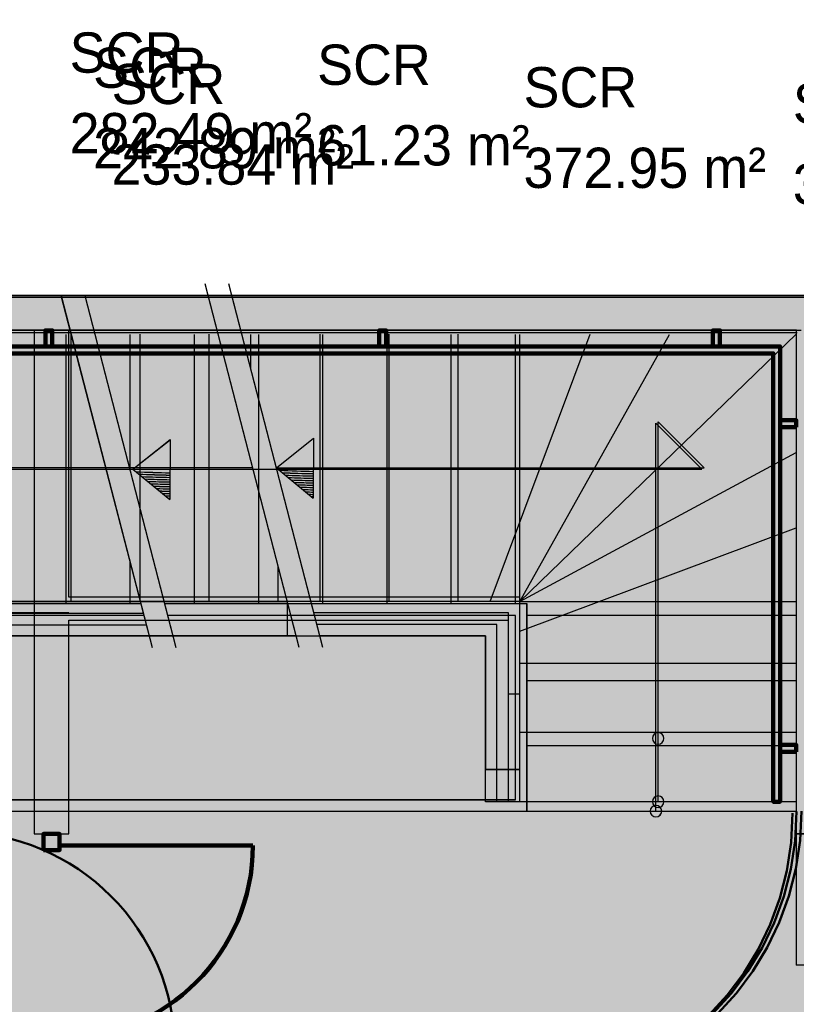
# Model space of a CAD drawing. Header units: metres. Extents: x -1 to 430, y -6 to 31.
# Tile 139 of 154: x 412.4 to 415.78, y 25.15 to 29.43. Entities that reach past the tile are written whole.
import ezdxf

# ---------------------------------------------------------------- set-up
doc = ezdxf.new("R2010")
doc.units = ezdxf.units.M
doc.linetypes.add('CONTINUA', pattern=[0])
doc.linetypes.add('VERDECKT', pattern=[9.525, 6.35, -3.175])
for name, color, linetype, lineweight in [('3D P1 MURS EXISTENTS', 7, 'CONTINUA', 25), ('3D P1 MURS NOUS', 7, 'CONTINUA', 25), ('3D P2 MURS', 7, 'CONTINUA', 25), ('3D P2 MURS NOUS', 7, 'CONTINUA', 25), ('3D PA MURS', 7, 'CONTINUA', 25), ('3D PA MURS NOUS', 7, 'CONTINUA', 25), ('3D PB MURS', 7, 'CONTINUA', 25), ('3D PB MURS NOUS', 7, 'CONTINUA', 25), ('3D PS-1 MUR', 7, 'CONTINUA', 25), ('3D PS-2 MUR', 7, 'CONTINUA', 25), ('3D PS-2 MUR NOUS', 7, 'CONTINUA', 25), ('P1 CONSTRUÏDES REAL D´ACTUACIÓ', 7, 'CONTINUA', 25), ('P1 ESCALES 2D', 7, 'CONTINUA', 25), ('P1 MOBLES', 7, 'CONTINUA', 25), ('P2 CONSTRUÏDES REAL D´ACTUACIÓ', 7, 'CONTINUA', 25), ('P2 ESCALES 2D', 7, 'CONTINUA', 25), ('P2 MOBLES 2D', 7, 'CONTINUA', 25), ('PA CONSTRUÏDES REAL', 7, 'CONTINUA', 25), ('PA ESCALES 2D', 7, 'CONTINUA', 25), ('PA MOBLES', 7, 'CONTINUA', 25), ('PB CONSTRUÏDES REAL D´ACTUACIÓ', 7, 'CONTINUA', 25), ('PB ESCALES 2D', 7, 'CONTINUA', 25), ('PB MOBLES', 7, 'CONTINUA', 25), ('PS-1 CONSTRUÏDES REAL D´ACTUACIÓ', 7, 'CONTINUA', 25), ('PS-1 ESCALES 2D', 7, 'CONTINUA', 25), ('PS-1 MOBLES', 7, 'CONTINUA', 25), ('PS-2 CONSTRUÏDES REAL D´ACTUACIÓ', 7, 'CONTINUA', 25), ('PS-2 ESCALES 2D', 7, 'CONTINUA', 25)]:
    doc.layers.add(name, color=color, linetype=linetype, lineweight=lineweight)
doc.styles.add('Century Gothic', font='txt')

# ---------------------------------------------------------------- blocks, each defined once
blk = doc.blocks.new('OBJETO_COMPLEJO_0')
at = {"layer": 'PS-2 ESCALES 2D', "color": 7, "linetype": 'CONTINUA', "lineweight": 25, "transparency": 33554687}
for start, end in [(90, 270), (270, 90)]:
    blk.add_arc((415.1764, 26.3057), 0.025, start, end, dxfattribs=at)
blk = doc.blocks.new('OBJETO_COMPLEJO_2')
at = {"layer": 'PS-1 ESCALES 2D', "color": 7, "lineweight": 25, "transparency": 33554687}
for start, end in [(90, 270), (270, 90)]:
    blk.add_arc((415.1764, 26.0307), 0.025, start, end, dxfattribs=at)
blk = doc.blocks.new('OBJETO_COMPLEJO_5')
at = {"layer": '3D PB MURS NOUS', "color": 240, "linetype": 'CONTINUA', "lineweight": 140, "transparency": 33554687}
for points in [[(411.0148, 28.0082), (411.0148, 28.078), (411.0448, 28.078), (411.0448, 28.0082), (411.0148, 28.0082)], [(412.5148, 28.0082), (412.5148, 28.078), (412.5448, 28.078), (412.5448, 28.0082), (412.5148, 28.0082)], [(413.9648, 28.0082), (413.9648, 28.078), (413.9948, 28.078), (413.9948, 28.0082), (413.9648, 28.0082)], [(415.4148, 28.0082), (415.4148, 28.078), (415.4448, 28.078), (415.4448, 28.0082), (415.4148, 28.0082)], [(410.9303, 26.9004), (410.9003, 26.9005), (410.9003, 28.0082), (415.7064, 28.0082), (415.7064, 26.0308), (415.6764, 26.0308), (415.6764, 27.9782), (410.9302, 27.9782), (410.9303, 26.9004)], [(410.9003, 27.8505), (410.8306, 27.8505), (410.8306, 27.8805), (410.9003, 27.8805), (410.9003, 27.8505)], [(415.7762, 27.6574), (415.7064, 27.6574), (415.7064, 27.6874), (415.7762, 27.6874), (415.7762, 27.6574)], [(410.9003, 27.0405), (410.8306, 27.0405), (410.8306, 27.0705), (410.9003, 27.0705), (410.9003, 27.0405)], [(415.7762, 26.2474), (415.7064, 26.2474), (415.7064, 26.2774), (415.7762, 26.2774), (415.7762, 26.2474)]]:
    blk.add_lwpolyline(points, close=True, dxfattribs=at)
blk = doc.blocks.new('OBJETO_COMPLEJO_22')
at = {"layer": '3D P1 MURS NOUS', "color": 240, "linetype": 'CONTINUA', "lineweight": 140, "transparency": 33554687}
for points in [[(411.0148, 28.0082), (411.0148, 28.078), (411.0448, 28.078), (411.0448, 28.0082), (411.0148, 28.0082)], [(412.5148, 28.0082), (412.5148, 28.078), (412.5448, 28.078), (412.5448, 28.0082), (412.5148, 28.0082)], [(413.9648, 28.0082), (413.9648, 28.078), (413.9948, 28.078), (413.9948, 28.0082), (413.9648, 28.0082)], [(415.4148, 28.0082), (415.4148, 28.078), (415.4448, 28.078), (415.4448, 28.0082), (415.4148, 28.0082)], [(410.9304, 25.9895), (410.9004, 25.9896), (410.9003, 28.0082), (415.7064, 28.0082), (415.7064, 26.0308), (415.6764, 26.0308), (415.6764, 27.9782), (410.9302, 27.9782), (410.9304, 25.9895)], [(410.9003, 27.8505), (410.8306, 27.8505), (410.8306, 27.8805), (410.9003, 27.8805), (410.9003, 27.8505)], [(415.7762, 27.6574), (415.7064, 27.6574), (415.7064, 27.6874), (415.7762, 27.6874), (415.7762, 27.6574)], [(415.7762, 26.2474), (415.7064, 26.2474), (415.7064, 26.2774), (415.7762, 26.2774), (415.7762, 26.2474)], [(410.9004, 26.1296), (410.8307, 26.1296), (410.8307, 26.1596), (410.9004, 26.1596), (410.9004, 26.1296)]]:
    blk.add_lwpolyline(points, close=True, dxfattribs=at)
blk = doc.blocks.new('OBJETO_COMPLEJO_47')
at = {"layer": 'P1 ESCALES 2D', "color": 7, "lineweight": 25, "transparency": 33554687}
for start, end in [(90, 270), (270, 90)]:
    blk.add_arc((415.167, 25.9895), 0.025, start, end, dxfattribs=at)
blk = doc.blocks.new('OBJETO_COMPLEJO_49')
at = {"layer": '3D P2 MURS NOUS', "color": 240, "linetype": 'CONTINUA', "lineweight": 140, "transparency": 33554687}
for points in [[(411.0148, 28.0082), (411.0148, 28.078), (411.0448, 28.078), (411.0448, 28.0082), (411.0148, 28.0082)], [(412.5148, 28.0082), (412.5148, 28.078), (412.5448, 28.078), (412.5448, 28.0082), (412.5148, 28.0082)], [(413.9648, 28.0082), (413.9648, 28.078), (413.9948, 28.078), (413.9948, 28.0082), (413.9648, 28.0082)], [(415.4148, 28.0082), (415.4148, 28.078), (415.4448, 28.078), (415.4448, 28.0082), (415.4148, 28.0082)], [(410.9304, 25.9895), (410.9004, 25.9896), (410.9003, 28.0082), (415.7064, 28.0082), (415.7064, 26.0308), (415.6764, 26.0308), (415.6764, 27.9782), (410.9302, 27.9782), (410.9304, 25.9895)], [(410.9003, 27.8505), (410.8306, 27.8505), (410.8306, 27.8805), (410.9003, 27.8805), (410.9003, 27.8505)], [(415.7762, 27.6574), (415.7064, 27.6574), (415.7064, 27.6874), (415.7762, 27.6874), (415.7762, 27.6574)], [(415.7762, 26.2474), (415.7064, 26.2474), (415.7064, 26.2774), (415.7762, 26.2774), (415.7762, 26.2474)], [(410.9004, 26.1296), (410.8307, 26.1296), (410.8307, 26.1596), (410.9004, 26.1596), (410.9004, 26.1296)]]:
    blk.add_lwpolyline(points, close=True, dxfattribs=at)
blk = doc.blocks.new('OBJETO_COMPLEJO_94')
at = {"layer": 'P2 ESCALES 2D', "color": 7, "lineweight": 25, "transparency": 33554687}
for start, end in [(90, 270), (270, 90)]:
    blk.add_arc((415.167, 25.9895), 0.025, start, end, dxfattribs=at)
blk = doc.blocks.new('OBJETO_COMPLEJO_95')
at = {"layer": '3D PA MURS NOUS', "color": 240, "linetype": 'CONTINUA', "lineweight": 140, "transparency": 33554687}
for points in [[(411.0148, 28.0082), (411.0148, 28.078), (411.0448, 28.078), (411.0448, 28.0082), (411.0148, 28.0082)], [(412.5148, 28.0082), (412.5148, 28.078), (412.5448, 28.078), (412.5448, 28.0082), (412.5148, 28.0082)], [(413.9648, 28.0082), (413.9648, 28.078), (413.9948, 28.078), (413.9948, 28.0082), (413.9648, 28.0082)], [(415.4148, 28.0082), (415.4148, 28.078), (415.4448, 28.078), (415.4448, 28.0082), (415.4148, 28.0082)], [(410.9304, 25.9896), (410.9004, 25.9897), (410.9003, 28.0082), (415.7064, 28.0082), (415.7064, 26.0308), (415.6764, 26.0308), (415.6764, 27.9782), (410.9302, 27.9782), (410.9304, 25.9896)], [(410.9003, 27.8505), (410.8306, 27.8505), (410.8306, 27.8805), (410.9003, 27.8805), (410.9003, 27.8505)], [(415.7762, 27.6574), (415.7064, 27.6574), (415.7064, 27.6874), (415.7762, 27.6874), (415.7762, 27.6574)], [(415.7762, 26.2474), (415.7064, 26.2474), (415.7064, 26.2774), (415.7762, 26.2774), (415.7762, 26.2474)], [(410.9004, 26.1297), (410.8307, 26.1297), (410.8307, 26.1597), (410.9004, 26.1597), (410.9004, 26.1297)]]:
    blk.add_lwpolyline(points, close=True, dxfattribs=at)
blk = doc.blocks.new('OBJETO_COMPLEJO_109')
at = {"layer": 'PA ESCALES 2D', "color": 7, "linetype": 'CONTINUA', "lineweight": 25, "transparency": 33554687}
for start, end in [(90, 270), (270, 90)]:
    blk.add_arc((415.1669, 25.9896), 0.025, start, end, dxfattribs=at)

msp = doc.modelspace()

# ---------------------------------------------------------------- hatches: boundary and pattern name
at = {"layer": '3D P1 MURS EXISTENTS', "linetype": 'CONTINUA', "lineweight": 18, "true_color": 0xa0a0a0, "transparency": 33554687}
msp.add_hatch(color=253, dxfattribs=at).paths.add_polyline_path([(426.8464, 28.2282), (401.2904, 28.2282), (401.2607, 28.0782), (426.8153, 28.0782)])
at = {"layer": '3D P2 MURS', "linetype": 'CONTINUA', "lineweight": 18, "true_color": 0xa0a0a0, "transparency": 33554687}
msp.add_hatch(color=253, dxfattribs=at).paths.add_polyline_path([(426.8464, 28.2282), (401.2904, 28.2282), (401.2587, 28.0682), (415.7808, 28.0682), (415.7808, 28.0683), (415.9308, 28.0683), (415.9308, 28.0682), (426.8132, 28.0682)])
at = {"layer": '3D PA MURS', "linetype": 'CONTINUA', "lineweight": 18, "true_color": 0xa0a0a0, "transparency": 33554687}
msp.add_hatch(color=253, dxfattribs=at).paths.add_polyline_path([(415.9469, 28.2301), (405.7759, 28.2301), (405.7759, 28.0801), (415.9469, 28.0801)])
at = {"layer": '3D PB MURS', "linetype": 'CONTINUA', "lineweight": 18, "true_color": 0xa0a0a0, "transparency": 33554687}
for points in [[(421.2867, 28.2282), (407.2764, 28.2282), (407.2764, 28.0782), (408.7793, 28.0782), (408.7793, 28.0801), (408.8793, 28.0801), (408.8793, 28.0782), (421.2867, 28.0782)], [(415.7764, 28.0782), (415.7764, 25.8908), (415.9464, 25.8908), (415.9464, 28.0782)]]:
    msp.add_hatch(color=253, dxfattribs=at).paths.add_polyline_path(points)
at = {"layer": '3D PB MURS NOUS', "linetype": 'CONTINUA', "lineweight": 18, "transparency": 33554687}
msp.add_hatch(color=220, dxfattribs=at).paths.add_polyline_path([(415.8764, 25.3208), (415.8764, 25.8908), (415.7764, 25.8908), (415.7764, 25.3208)])
at = {"layer": '3D PS-1 MUR', "linetype": 'CONTINUA', "lineweight": 18, "true_color": 0xa0a0a0, "transparency": 33554687}
for points in [[(426.8459, 28.2297), (403.2586, 28.2297), (403.2586, 28.0797), (426.8148, 28.0797)], [(414.5764, 26.9007), (412.0264, 26.9007), (412.0264, 26.7507), (414.5764, 26.7507)], [(414.5764, 26.1707), (414.5764, 26.7507), (414.4264, 26.7507), (414.4264, 26.1707)]]:
    msp.add_hatch(color=253, dxfattribs=at).paths.add_polyline_path(points)
at = {"layer": '3D PS-2 MUR', "linetype": 'CONTINUA', "lineweight": 18, "true_color": 0xa0a0a0, "transparency": 33554687}
for points in [[(421.0064, 28.2283), (400.7785, 28.2283), (400.7785, 28.0783), (412.4664, 28.0783), (412.4664, 28.0801), (412.6164, 28.0801), (412.6164, 28.0783), (421.0064, 28.0783)], [(412.6164, 25.8907), (412.6164, 28.0801), (412.4664, 28.0801), (412.4664, 25.8907)], [(414.5256, 26.9194), (412.6164, 26.9194), (412.6164, 26.8194), (414.5256, 26.8194)], [(414.5756, 26.4988), (414.5756, 26.9194), (414.5256, 26.9194), (414.5256, 26.4988)]]:
    msp.add_hatch(color=253, dxfattribs=at).paths.add_polyline_path(points)
at = {"layer": 'P1 CONSTRUÏDES REAL D´ACTUACIÓ', "linetype": 'CONTINUA', "lineweight": 25, "true_color": 0x057044, "transparency": 33554687}
h = msp.add_hatch(color=116, dxfattribs=at)
h.paths.add_polyline_path([(421.4193, 25.975), (417.0052, 25.975), (417.0052, 28.2282), (410.7422, 28.2282), (410.7422, 28.0315), (408.9322, 28.0315), (408.9322, 27.6815), (406.0222, 27.6815), (406.0222, 27.8415), (405.6622, 27.8415), (405.6631, 28.0024), (404.3859, 28.0024), (404.3859, 28.2282), (400.7297, 28.2282), (397.681, 12.8406), (424.2907, 12.8406), (427.4796, 28.2282), (421.4193, 28.2282)])
h.paths.add_polyline_path([(416.467, 23.4895), (416.467, 22.1195), (415.6377, 22.1195), (414.1586, 21.5474), (413.399, 21.3696), (412.607, 21.3089), (411.1937, 20.8688), (410.3996, 20.8008), (409.6888, 21.2752), (409.6888, 22.1563), (409.3435, 22.4083), (408.4375, 22.9823), (407.6235, 23.3095), (407.6235, 24.1997), (410.8405, 24.1997), (410.8405, 24.2395), (417.4146, 24.2395), (417.4146, 23.4895)], flags=16)
h.paths.add_polyline_path([(406.1297, 24.2104), (406.1297, 23.476), (404.3723, 23.476), (404.3723, 24.2104)], flags=16)
at = {"layer": 'P2 CONSTRUÏDES REAL D´ACTUACIÓ', "linetype": 'CONTINUA', "lineweight": 25, "true_color": 0x057044, "transparency": 33554687}
h = msp.add_hatch(color=116, dxfattribs=at)
h.paths.add_polyline_path([(421.4193, 25.975), (417.0052, 25.975), (417.0052, 27.7274), (415.8448, 27.7274), (415.8448, 28.2282), (410.7422, 28.2282), (410.7422, 28.0315), (408.9322, 28.0315), (408.9322, 27.6815), (406.0222, 27.6815), (406.0222, 27.8415), (405.6622, 27.8415), (405.6631, 28.0024), (404.3859, 28.0024), (404.3859, 28.2282), (400.7297, 28.2282), (397.681, 12.8406), (424.2907, 12.8406), (427.4796, 28.2282), (421.4193, 28.2282)])
h.paths.add_polyline_path([(415.6377, 22.1195), (414.1586, 21.5474), (413.399, 21.3696), (412.607, 21.3089), (411.1937, 20.8688), (410.3996, 20.8008), (409.6888, 21.2752), (409.6888, 22.1563), (409.3435, 22.4083), (408.4375, 22.9823), (407.6235, 23.3095), (407.6235, 24.1997), (410.8405, 24.1997), (410.8405, 24.2395), (417.4146, 24.2395), (417.4146, 23.4895), (416.9678, 23.4895), (416.9678, 22.1195)], flags=16)
h.paths.add_polyline_path([(406.1297, 24.2104), (406.1297, 23.476), (404.3723, 23.476), (404.3723, 24.2104)], flags=16)
at = {"layer": 'PA CONSTRUÏDES REAL', "linetype": 'CONTINUA', "lineweight": 25, "transparency": 33554585}
h = msp.add_hatch(color=7, dxfattribs=at)
h.set_gradient(color1=(5, 112, 68), color2=(5, 112, 68), one_color=1, name='INVSPHERICAL')
h.paths.add_polyline_path([(416.9959, 28.2301), (408.8259, 28.2301), (408.8259, 27.7401), (405.7159, 27.7401), (405.7159, 28.2301), (401.3987, 28.2282), (401.4087, 23.5864), (404.4673, 23.5691), (404.4673, 24.2991), (410.0419, 24.2681), (410.0419, 22.0781), (406.8719, 22.0781), (406.8719, 17.4796), (405.6571, 17.4796), (405.657, 12.8406), (421.3098, 12.8406), (421.3098, 14.496), (421.357, 14.496), (421.357, 25.9701), (416.9959, 25.9701)], flags=0)
at = {"layer": 'PB CONSTRUÏDES REAL D´ACTUACIÓ', "linetype": 'CONTINUA', "lineweight": 25, "transparency": 33554585}
h = msp.add_hatch(color=7, dxfattribs=at)
h.set_gradient(color1=(5, 112, 68), color2=(5, 112, 68), one_color=1, name='INVSPHERICAL')
h.paths.add_polyline_path([(427.0726, 27.2446), (426.6426, 27.2446), (421.2472, 27.2408), (421.2364, 26.0408), (417.0014, 26.0408), (416.9976, 27.7386), (415.8542, 27.7386), (415.8542, 28.2208), (408.8273, 28.2208), (408.8273, 27.7843), (407.3211, 27.7843), (407.3211, 28.2208), (401.4064, 28.2208), (401.3979, 22.0852), (403.3079, 22.0852), (403.3075, 22.0208), (406.1395, 22.0208), (406.1344, 23.4771), (404.3844, 23.4771), (404.3844, 24.3171), (411.161, 24.2665), (411.161, 12.8406), (417.741, 12.8406), (417.741, 14.4665), (424.311, 14.4665), (426.3342, 24.229), (426.4272, 24.2096)], flags=0)
at = {"layer": 'PS-1 CONSTRUÏDES REAL D´ACTUACIÓ', "linetype": 'CONTINUA', "lineweight": 25, "transparency": 33554585}
h = msp.add_hatch(color=7, dxfattribs=at)
h.set_gradient(color1=(5, 112, 68), color2=(5, 112, 68), one_color=1, name='INVSPHERICAL')
h.paths.add_polyline_path([(414.077, 23.564), (416.0464, 23.564), (416.0464, 25.8907), (415.8648, 25.8907), (415.8648, 28.2297), (396.0164, 28.2297), (396.0164, 28.3639), (391.1497, 28.3639), (391.1497, 13.4839), (408.0223, 13.4839), (408.0223, 24.2199), (414.077, 24.2199)], flags=0)
at = {"layer": 'PS-2 CONSTRUÏDES REAL D´ACTUACIÓ', "linetype": 'CONTINUA', "lineweight": 25, "transparency": 33554585}
h = msp.add_hatch(color=7, dxfattribs=at)
h.set_gradient(color1=(5, 112, 68), color2=(5, 112, 68), one_color=1, name='INVSPHERICAL')
h.paths.add_polyline_path([(415.9095, 28.2282), (400.8536, 28.2282), (400.8514, 25.0757), (410.6414, 25.0757), (410.6414, 24.2257), (421.2214, 24.2257), (421.2214, 25.9739), (415.9095, 25.9739)], flags=0)

# ---------------------------------------------------------------- linework, layer by layer
at = {"layer": '3D P1 MURS EXISTENTS', "color": 7, "linetype": 'CONTINUA', "lineweight": 25, "transparency": 33554687}
for p, q in [((426.8464, 28.2282), (401.2904, 28.2282)), ((408.9875, 28.0782), (415.777, 28.0782))]:
    msp.add_line(p, q, dxfattribs=at)
at = {"layer": '3D P2 MURS', "color": 7, "linetype": 'CONTINUA', "lineweight": 25, "transparency": 33554687}
for p, q in [((426.8464, 28.2282), (401.2904, 28.2282)), ((410.827, 28.0682), (415.7808, 28.0682))]:
    msp.add_line(p, q, dxfattribs=at)
at = {"layer": '3D PA MURS', "color": 7, "linetype": 'CONTINUA', "lineweight": 25, "transparency": 33554687}
for p, q in [((415.9469, 28.2301), (405.7759, 28.2301)), ((410.8271, 28.0801), (415.7769, 28.0801))]:
    msp.add_line(p, q, dxfattribs=at)
at = {"layer": '3D PB MURS', "color": 7, "linetype": 'CONTINUA', "lineweight": 25, "transparency": 33554687}
for p, q in [((421.2867, 28.2282), (407.2764, 28.2282)), ((410.8306, 28.0782), (415.7764, 28.0782)), ((415.7764, 28.0782), (415.7764, 25.8908)), ((415.7764, 25.8908), (415.9464, 25.8908))]:
    msp.add_line(p, q, dxfattribs=at)
at = {"layer": '3D PB MURS', "color": 202, "linetype": 'CONTINUA', "lineweight": 50, "transparency": 33554687}
msp.add_arc((412.127, 24.9484), 0.9511, 0, 90, dxfattribs=at)
at = {"layer": '3D PB MURS NOUS', "color": 7, "linetype": 'CONTINUA', "lineweight": 25, "transparency": 33554687}
for p, q in [((415.8764, 25.8908), (415.7764, 25.8908)), ((415.7764, 25.8908), (415.7764, 25.3208)), ((415.8764, 25.3208), (415.7764, 25.3208))]:
    msp.add_line(p, q, dxfattribs=at)
at = {"layer": '3D PS-1 MUR', "color": 7, "linetype": 'CONTINUA', "lineweight": 25, "transparency": 33554687}
for p, q in [((426.8459, 28.2297), (403.2586, 28.2297)), ((408.0932, 28.0797), (415.7771, 28.0797)), ((414.5764, 26.9007), (412.0264, 26.9007)), ((414.5764, 26.7507), (414.5764, 26.9007)), ((412.1764, 26.7507), (414.4264, 26.7507)), ((414.4264, 26.7507), (414.4264, 26.1707)), ((414.5764, 26.1707), (414.5764, 26.7507)), ((414.4264, 26.1707), (414.5764, 26.1707))]:
    msp.add_line(p, q, dxfattribs=at)
at = {"layer": '3D PS-2 MUR', "color": 7, "linetype": 'CONTINUA', "lineweight": 25, "transparency": 33554687}
for p, q in [((427.4771, 28.2282), (396.6664, 28.2282)), ((421.0064, 28.2283), (400.7785, 28.2283)), ((400.9285, 28.0783), (412.4664, 28.0783)), ((412.4664, 28.0783), (412.4664, 25.8907)), ((412.6164, 26.9194), (412.6164, 28.0783)), ((412.6164, 28.0783), (415.7973, 28.0783)), ((414.5256, 26.9194), (412.6164, 26.9194)), ((414.5756, 26.9194), (414.5256, 26.9194)), ((414.5756, 26.4988), (414.5756, 26.9194)), ((412.6164, 26.8194), (414.5256, 26.8194)), ((412.6164, 25.8907), (412.6164, 26.8194)), ((414.5256, 26.8194), (414.5256, 26.4988)), ((414.5256, 26.4988), (414.5756, 26.4988)), ((412.4664, 25.8907), (412.6164, 25.8907))]:
    msp.add_line(p, q, dxfattribs=at)
at = {"layer": '3D PS-2 MUR NOUS', "color": 240, "linetype": 'CONTINUA', "lineweight": 140, "transparency": 33554687}
msp.add_line((412.5764, 25.8407), (413.4164, 25.8407), dxfattribs=at)
msp.add_lwpolyline([(412.5064, 25.8207), (412.5064, 25.8907), (412.5764, 25.8907), (412.5764, 25.8207), (412.5064, 25.8207)], close=True, dxfattribs=at)
msp.add_arc((412.5764, 25.8407), 0.84, 270, 0, dxfattribs=at)
at = {"layer": 'P1 CONSTRUÏDES REAL D´ACTUACIÓ', "color": 7, "linetype": 'CONTINUA', "lineweight": 25, "transparency": 33554687}
msp.add_line((417.0052, 28.2282), (410.7422, 28.2282), dxfattribs=at)
at = {"layer": 'P1 ESCALES 2D', "color": 7, "lineweight": 25, "transparency": 33554687}
for p, q in [((412.9668, 26.7495), (412.5843, 28.2285)), ((413.0701, 26.7495), (412.6876, 28.2285)), ((412.6048, 26.8895), (412.6048, 28.0595)), ((412.8837, 27.4702), (412.8837, 28.0595)), ((413.1625, 26.8895), (413.1625, 28.0595)), ((413.4414, 26.8895), (413.4414, 28.0595)), ((413.7203, 26.8895), (413.7203, 28.0595)), ((413.9992, 26.8895), (413.9992, 28.0595)), ((414.2781, 26.8895), (414.2781, 28.0595)), ((414.557, 26.8895), (414.557, 28.0595)), ((415.167, 25.9895), (415.167, 27.6745)), ((415.167, 27.6745), (415.367, 27.4745)), ((412.8955, 27.4745), (413.057, 27.6032)), ((413.057, 27.6032), (413.055, 27.3433)), ((411.2108, 27.4745), (415.367, 27.4745)), ((412.8955, 27.4745), (413.055, 27.3433)), ((412.8837, 26.8895), (412.8837, 27.0708)), ((412.9306, 26.8895), (411.997, 26.8895)), ((414.607, 26.8895), (413.0338, 26.8895)), ((414.607, 25.9895), (414.607, 26.8895)), ((412.9435, 26.8395), (412.047, 26.8395)), ((414.557, 26.8395), (413.0468, 26.8395)), ((414.557, 26.0395), (414.557, 26.8395)), ((415.777, 26.8395), (414.607, 26.8395)), ((415.777, 26.5561), (414.607, 26.5561)), ((415.777, 26.2728), (414.607, 26.2728)), ((412.047, 26.0395), (414.557, 26.0395)), ((410.827, 25.9895), (415.777, 25.9895))]:
    msp.add_line(p, q, dxfattribs=at)
for radius, start, end in [(8.1393, 267.70046, 268.73965), (8.1493, 267.79325, 268.74067), (8.1593, 267.88561, 268.7417), (8.1693, 267.97755, 268.74272), (8.1793, 268.06907, 268.74373), (8.1893, 268.16019, 268.74475), (8.1993, 268.25089, 268.74576), (8.2093, 268.34119, 268.74677), (8.2193, 268.43108, 268.74777), (8.2293, 268.52057, 268.74878), (8.2393, 268.60967, 268.74978), (8.2493, 268.69838, 268.75078)]:
    msp.add_arc((413.2349, 35.5967), radius, start, end, dxfattribs=at)
at = {"layer": 'P1 MOBLES', "color": 202, "linetype": 'VERDECKT', "lineweight": 50, "transparency": 33554687}
msp.add_arc((414.5363, 25.9883), 1.2418, 270, 0, dxfattribs=at)
at = {"layer": 'P2 CONSTRUÏDES REAL D´ACTUACIÓ', "color": 7, "linetype": 'CONTINUA', "lineweight": 25, "transparency": 33554687}
msp.add_line((415.8448, 28.2282), (410.7422, 28.2282), dxfattribs=at)
at = {"layer": 'P2 ESCALES 2D', "color": 7, "lineweight": 25, "transparency": 33554687}
for p, q in [((412.9668, 26.7495), (412.5843, 28.2285)), ((413.0701, 26.7495), (412.6876, 28.2285)), ((412.6048, 26.8895), (412.6048, 28.0595)), ((412.8837, 27.4702), (412.8837, 28.0595)), ((413.1625, 26.8895), (413.1625, 28.0595)), ((413.4414, 26.8895), (413.4414, 28.0595)), ((413.7203, 26.8895), (413.7203, 28.0595)), ((413.9992, 26.8895), (413.9992, 28.0595)), ((414.2781, 26.8895), (414.2781, 28.0595)), ((414.557, 26.8895), (414.557, 28.0595)), ((415.167, 27.6745), (415.367, 27.4745)), ((415.167, 25.9895), (415.167, 27.6745)), ((412.8955, 27.4745), (413.057, 27.6032)), ((413.057, 27.6032), (413.055, 27.3433)), ((411.2108, 27.4745), (415.367, 27.4745)), ((412.8955, 27.4745), (413.055, 27.3433)), ((412.8837, 26.8895), (412.8837, 27.0708)), ((412.9306, 26.8895), (411.997, 26.8895)), ((414.607, 26.8895), (413.0338, 26.8895)), ((414.607, 25.9895), (414.607, 26.8895)), ((412.9435, 26.8395), (412.047, 26.8395)), ((414.557, 26.8395), (413.0468, 26.8395)), ((414.557, 26.0395), (414.557, 26.8395)), ((415.777, 26.8395), (414.607, 26.8395)), ((415.777, 26.5561), (414.607, 26.5561)), ((415.777, 26.2728), (414.607, 26.2728)), ((412.047, 26.0395), (414.557, 26.0395)), ((410.827, 25.9895), (415.777, 25.9895))]:
    msp.add_line(p, q, dxfattribs=at)
for radius, start, end in [(8.1393, 267.70046, 268.73965), (8.1493, 267.79325, 268.74067), (8.1593, 267.88561, 268.7417), (8.1693, 267.97755, 268.74272), (8.1793, 268.06907, 268.74373), (8.1893, 268.16019, 268.74475), (8.1993, 268.25089, 268.74576), (8.2093, 268.34119, 268.74677), (8.2193, 268.43108, 268.74777), (8.2293, 268.52057, 268.74878), (8.2393, 268.60967, 268.74978), (8.2493, 268.69838, 268.75078)]:
    msp.add_arc((413.2349, 35.5967), radius, start, end, dxfattribs=at)
at = {"layer": 'P2 MOBLES 2D', "color": 202, "linetype": 'VERDECKT', "lineweight": 50, "transparency": 33554687}
msp.add_arc((414.5581, 25.9892), 1.2418, 270, 0, dxfattribs=at)
at = {"layer": 'PA CONSTRUÏDES REAL', "color": 7, "linetype": 'CONTINUA', "lineweight": 25, "transparency": 33554687}
msp.add_line((416.9959, 28.2301), (408.8259, 28.2301), dxfattribs=at)
at = {"layer": 'PA ESCALES 2D', "color": 7, "linetype": 'CONTINUA', "lineweight": 25, "transparency": 33554687}
for p, q in [((412.9796, 26.6996), (412.5842, 28.2286)), ((413.0829, 26.6996), (412.6875, 28.2286)), ((412.6047, 26.8996), (412.6047, 28.0596)), ((412.8836, 27.4704), (412.8836, 28.0596)), ((413.1625, 26.8896), (413.1625, 28.0596)), ((413.4414, 26.8896), (413.4414, 28.0596)), ((413.7203, 26.8896), (413.7203, 28.0596)), ((413.9992, 26.8896), (413.9992, 28.0596)), ((414.278, 26.8896), (414.278, 28.0596)), ((414.5569, 26.8896), (414.5569, 28.0596)), ((415.1669, 25.9896), (415.1669, 27.6746)), ((415.1669, 27.6746), (415.3669, 27.4746)), ((412.8955, 27.4746), (413.0569, 27.6033)), ((413.0569, 27.6033), (413.055, 27.3435)), ((411.2107, 27.4746), (415.3669, 27.4746)), ((412.8955, 27.4746), (413.055, 27.3435)), ((412.8836, 26.8996), (412.8836, 27.071)), ((412.0269, 26.8996), (412.9346, 26.8996)), ((414.6069, 26.8896), (413.0338, 26.8896)), ((414.6069, 25.9896), (414.6069, 26.8896)), ((412.0769, 26.8496), (412.9409, 26.8496)), ((414.5569, 26.8396), (413.0467, 26.8396)), ((414.5569, 26.0396), (414.5569, 26.8396)), ((415.7769, 26.8396), (414.6069, 26.8396)), ((412.1269, 26.7996), (412.9538, 26.7996)), ((415.7769, 26.5563), (414.6069, 26.5563)), ((415.7769, 26.2729), (414.6069, 26.2729)), ((412.1269, 26.0396), (414.5569, 26.0396)), ((412.0769, 25.9896), (415.7769, 25.9896))]:
    msp.add_line(p, q, dxfattribs=at)
for radius, start, end in [(8.1393, 267.70046, 268.73965), (8.1493, 267.79325, 268.74067), (8.1593, 267.88561, 268.7417), (8.1693, 267.97755, 268.74272), (8.1793, 268.06907, 268.74373), (8.1893, 268.16019, 268.74475), (8.1993, 268.25089, 268.74576), (8.2093, 268.34119, 268.74677), (8.2193, 268.43108, 268.74777), (8.2293, 268.52057, 268.74878), (8.2393, 268.60967, 268.74978), (8.2493, 268.69838, 268.75078)]:
    msp.add_arc((413.2349, 35.5968), radius, start, end, dxfattribs=at)
at = {"layer": 'PA MOBLES', "color": 202, "linetype": 'VERDECKT', "lineweight": 50, "transparency": 33554687}
msp.add_arc((414.5187, 25.9809), 1.2418, 270, 0, dxfattribs=at)
at = {"layer": 'PB CONSTRUÏDES REAL D´ACTUACIÓ', "color": 7, "linetype": 'CONTINUA', "lineweight": 25, "transparency": 33554687}
msp.add_line((415.8542, 28.2208), (408.8273, 28.2208), dxfattribs=at)
at = {"layer": 'PB ESCALES 2D', "color": 7, "linetype": 'CONTINUA', "lineweight": 25, "transparency": 33554687}
for p, q in [((413.6043, 26.7508), (413.2218, 28.2298)), ((413.7076, 26.7508), (413.3251, 28.2298)), ((412.6264, 26.9008), (412.6264, 28.0608)), ((412.9264, 26.9008), (412.9264, 28.0608)), ((413.2264, 26.9008), (413.2264, 28.0608)), ((413.7064, 28.0608), (413.7064, 26.9008)), ((414.0064, 28.0608), (414.0064, 26.9008)), ((414.3064, 28.0608), (414.3064, 26.9008)), ((414.4464, 26.9008), (414.8814, 28.0608)), ((414.5764, 26.9008), (415.7764, 28.0608)), ((415.1764, 26.0308), (415.1764, 27.6808)), ((415.1764, 27.6808), (415.3764, 27.4808)), ((413.5188, 27.4808), (413.6802, 27.6095)), ((413.6802, 27.6095), (413.6783, 27.3497)), ((413.4155, 27.4808), (411.2264, 27.4808)), ((413.5188, 27.4808), (415.3764, 27.4808)), ((413.5188, 27.4808), (413.6783, 27.3497)), ((414.5764, 26.7708), (415.7764, 27.2208)), ((413.5264, 26.9008), (413.5264, 27.0518)), ((412.0264, 26.9008), (413.5655, 26.9008)), ((413.5655, 26.9008), (413.5655, 26.7508)), ((414.5764, 26.9008), (413.6688, 26.9008)), ((414.5764, 26.0308), (414.5764, 26.9008)), ((414.5264, 26.8508), (413.6817, 26.8508)), ((414.5264, 26.0308), (414.5264, 26.8508)), ((414.4764, 26.8008), (413.6947, 26.8008)), ((414.4764, 26.0308), (414.4764, 26.8008)), ((413.5655, 26.7508), (412.1764, 26.7508)), ((414.4264, 26.7508), (413.7076, 26.7508)), ((414.4264, 26.0308), (414.4264, 26.7508)), ((415.7764, 26.6308), (414.5764, 26.6308)), ((415.7764, 26.3308), (414.5764, 26.3308)), ((414.5764, 26.0308), (414.4264, 26.0308)), ((415.7764, 26.0308), (414.5764, 26.0308))]:
    msp.add_line(p, q, dxfattribs=at)
for radius, start, end in [(8.1393, 267.70046, 268.73965), (8.1493, 267.79325, 268.74067), (8.1593, 267.88561, 268.7417), (8.1693, 267.97755, 268.74271), (8.1793, 268.06907, 268.74373), (8.1893, 268.16019, 268.74474), (8.1993, 268.25089, 268.74576), (8.2093, 268.34119, 268.74677), (8.2193, 268.43108, 268.74777), (8.2293, 268.52057, 268.74878), (8.2393, 268.60967, 268.74978), (8.2493, 268.69838, 268.75078)]:
    msp.add_arc((413.8582, 35.603), radius, start, end, dxfattribs=at)
at = {"layer": 'PB MOBLES', "color": 202, "linetype": 'VERDECKT', "lineweight": 50, "transparency": 33554687}
msp.add_arc((414.5187, 25.9809), 1.2418, 270, 0, dxfattribs=at)
at = {"layer": 'PS-1 CONSTRUÏDES REAL D´ACTUACIÓ', "color": 7, "linetype": 'CONTINUA', "lineweight": 25, "transparency": 33554687}
msp.add_line((415.8648, 28.2297), (396.0164, 28.2297), dxfattribs=at)
at = {"layer": 'PS-1 ESCALES 2D', "color": 7, "lineweight": 25, "transparency": 33554687}
for p, q in [((413.6172, 26.7007), (413.2089, 28.2797)), ((413.7205, 26.7007), (413.3122, 28.2797)), ((412.6264, 26.9007), (412.6264, 28.0607)), ((412.9264, 26.9007), (412.9264, 28.0607)), ((413.2264, 26.9007), (413.2264, 28.0607)), ((413.7064, 28.0607), (413.7064, 26.9007)), ((414.0064, 28.0607), (414.0064, 26.9007)), ((414.3064, 28.0607), (414.3064, 26.9007)), ((414.5764, 26.9007), (415.226, 28.0607)), ((414.5764, 26.9007), (414.5764, 28.0607)), ((415.1764, 26.0307), (415.1764, 27.6807)), ((415.1764, 27.6807), (415.3764, 27.4807)), ((413.5188, 27.4807), (413.6802, 27.6095)), ((413.6802, 27.6095), (413.6783, 27.3496)), ((414.5764, 26.9007), (415.7764, 27.5476)), ((413.4155, 27.4807), (411.2264, 27.4807)), ((413.5188, 27.4807), (415.3764, 27.4807)), ((413.5188, 27.4807), (413.6783, 27.3496)), ((413.5264, 26.9007), (413.5264, 27.0518)), ((413.5655, 26.9007), (412.0264, 26.9007)), ((414.5764, 26.9007), (413.6688, 26.9007)), ((414.5764, 26.1707), (414.5764, 26.9007)), ((414.5764, 26.9007), (415.7764, 26.9007)), ((413.6043, 26.7507), (412.1764, 26.7507)), ((414.4264, 26.7507), (413.7076, 26.7507)), ((414.4264, 26.1707), (414.4264, 26.7507)), ((415.7764, 26.6307), (414.5764, 26.6307)), ((415.7764, 26.3307), (414.5764, 26.3307)), ((414.5764, 26.1707), (414.4264, 26.1707)), ((414.5764, 26.0307), (414.5764, 26.1707)), ((415.7764, 26.0307), (414.5764, 26.0307))]:
    msp.add_line(p, q, dxfattribs=at)
for radius, start, end in [(8.1393, 267.70046, 268.73965), (8.1493, 267.79325, 268.74067), (8.1593, 267.88561, 268.7417), (8.1693, 267.97755, 268.74272), (8.1793, 268.06907, 268.74373), (8.1893, 268.16019, 268.74475), (8.1993, 268.25089, 268.74576), (8.2093, 268.34119, 268.74677), (8.2193, 268.43108, 268.74777), (8.2293, 268.52057, 268.74878), (8.2393, 268.60967, 268.74978), (8.2493, 268.69838, 268.75078)]:
    msp.add_arc((413.8582, 35.603), radius, start, end, dxfattribs=at)
at = {"layer": 'PS-1 MOBLES', "color": 202, "linetype": 'VERDECKT', "lineweight": 50, "transparency": 33554687}
msp.add_arc((414.5187, 25.9809), 1.2418, 270, 0, dxfattribs=at)
at = {"layer": 'PS-2 CONSTRUÏDES REAL D´ACTUACIÓ', "color": 7, "linetype": 'CONTINUA', "lineweight": 25, "transparency": 33554687}
msp.add_line((415.9095, 28.2282), (400.8536, 28.2282), dxfattribs=at)
at = {"layer": 'PS-2 ESCALES 2D', "color": 7, "linetype": 'CONTINUA', "lineweight": 25, "transparency": 33554687}
for p, q in [((413.6172, 26.7007), (413.2088, 28.2797)), ((413.7205, 26.7007), (413.3121, 28.2797)), ((413.4064, 28.0607), (413.4064, 27.9151)), ((413.7064, 28.0607), (413.7064, 26.9007)), ((414.0064, 28.0607), (414.0064, 26.9007)), ((414.3064, 28.0607), (414.3064, 26.9007)), ((414.5764, 26.9007), (414.5764, 28.0607)), ((415.1764, 26.3307), (415.1764, 27.6807)), ((415.1764, 27.6807), (415.3764, 27.4807)), ((413.5188, 27.4807), (413.6802, 27.6094)), ((413.6802, 27.6094), (413.6783, 27.3495)), ((413.5188, 27.4807), (415.3764, 27.4807)), ((413.5188, 27.4807), (413.6783, 27.3495)), ((414.5764, 26.9007), (415.7764, 26.9007)), ((414.5764, 26.3307), (414.5764, 26.9007)), ((415.7764, 26.6307), (414.5764, 26.6307)), ((415.7764, 26.3307), (414.5764, 26.3307))]:
    msp.add_line(p, q, dxfattribs=at)
at = {"layer": 'PS-2 ESCALES 2D', "color": 7, "linetype": 'VERDECKT', "lineweight": 25, "transparency": 33554687}
msp.add_line((412.6164, 26.8507), (411.8264, 26.8507), dxfattribs=at)
at = {"layer": 'PS-2 ESCALES 2D', "color": 7, "linetype": 'CONTINUA', "lineweight": 25, "transparency": 33554687}
for radius, start, end in [(8.1393, 267.70046, 268.73965), (8.1493, 267.79325, 268.74067), (8.1593, 267.88561, 268.7417), (8.1693, 267.97755, 268.74272), (8.1793, 268.06907, 268.74373), (8.1893, 268.16019, 268.74475), (8.1993, 268.25089, 268.74576), (8.2093, 268.34119, 268.74677), (8.2193, 268.43108, 268.74777), (8.2293, 268.52057, 268.74878), (8.2393, 268.60967, 268.74978), (8.2493, 268.69838, 268.75078)]:
    msp.add_arc((413.8582, 35.6029), radius, start, end, dxfattribs=at)

# ---------------------------------------------------------------- block references
at = {"layer": '3D P1 MURS NOUS', "color": 240, "linetype": 'CONTINUA', "lineweight": 140, "transparency": 33554687}
msp.add_blockref('OBJETO_COMPLEJO_22', (0, 0), dxfattribs=at)
at = {"layer": '3D P2 MURS NOUS', "color": 240, "linetype": 'CONTINUA', "lineweight": 140, "transparency": 33554687}
msp.add_blockref('OBJETO_COMPLEJO_49', (0, 0), dxfattribs=at)
at = {"layer": '3D PA MURS NOUS', "color": 240, "linetype": 'CONTINUA', "lineweight": 140, "transparency": 33554687}
msp.add_blockref('OBJETO_COMPLEJO_95', (0, 0), dxfattribs=at)
at = {"layer": '3D PB MURS NOUS', "color": 240, "linetype": 'CONTINUA', "lineweight": 140, "transparency": 33554687}
msp.add_blockref('OBJETO_COMPLEJO_5', (0, 0), dxfattribs=at)
at = {"layer": 'P1 ESCALES 2D', "color": 7, "lineweight": 25, "transparency": 33554687}
msp.add_blockref('OBJETO_COMPLEJO_47', (0, 0), dxfattribs=at)
at = {"layer": 'P2 ESCALES 2D', "color": 7, "lineweight": 25, "transparency": 33554687}
msp.add_blockref('OBJETO_COMPLEJO_94', (0, 0), dxfattribs=at)
at = {"layer": 'PA ESCALES 2D', "color": 7, "linetype": 'CONTINUA', "lineweight": 25, "transparency": 33554687}
msp.add_blockref('OBJETO_COMPLEJO_109', (0, 0), dxfattribs=at)
at = {"layer": 'PS-1 ESCALES 2D', "color": 7, "lineweight": 25, "transparency": 33554687}
msp.add_blockref('OBJETO_COMPLEJO_2', (0, 0), dxfattribs=at)
at = {"layer": 'PS-2 ESCALES 2D', "color": 7, "linetype": 'CONTINUA', "lineweight": 25, "transparency": 33554687}
msp.add_blockref('OBJETO_COMPLEJO_0', (0, 0), dxfattribs=at)

# ---------------------------------------------------------------- texts
at = {"layer": 'P1 CONSTRUÏDES REAL D´ACTUACIÓ', "color": 7, "linetype": 'CONTINUA', "lineweight": 25, "transparency": 33554687, "char_height": 0.175, "attachment_point": 7, "style": 'Century Gothic'}
for s, insert, width in [('SCR', (415.7616, 28.9734), 0.557083), ('374.22\\~m²', (415.7616, 28.6234), 1.201667)]:
    msp.add_mtext(s, dxfattribs=dict(at, insert=insert, width=width))
at = {"layer": 'P2 CONSTRUÏDES REAL D´ACTUACIÓ', "color": 7, "linetype": 'CONTINUA', "lineweight": 25, "transparency": 33554687, "char_height": 0.175, "attachment_point": 7, "style": 'Century Gothic'}
for s, insert, width in [('SCR', (414.5917, 29.0441), 0.557083), ('372.95\\~m²', (414.5917, 28.6941), 1.201667)]:
    msp.add_mtext(s, dxfattribs=dict(at, insert=insert, width=width))
at = {"layer": 'PA CONSTRUÏDES REAL', "color": 7, "linetype": 'CONTINUA', "lineweight": 25, "transparency": 33554687, "char_height": 0.175, "attachment_point": 7, "style": 'Century Gothic'}
for s, insert, width in [('SCR', (412.8022, 29.0584), 0.557083), ('233.84\\~m²', (412.8022, 28.7084), 1.201667)]:
    msp.add_mtext(s, dxfattribs=dict(at, insert=insert, width=width))
at = {"layer": 'PB CONSTRUÏDES REAL D´ACTUACIÓ', "color": 7, "linetype": 'CONTINUA', "lineweight": 25, "transparency": 33554687, "char_height": 0.175, "attachment_point": 7, "style": 'Century Gothic'}
for s, insert, width in [('SCR', (412.7221, 29.1291), 0.557083), ('242.89\\~m²', (412.7221, 28.7791), 1.201667)]:
    msp.add_mtext(s, dxfattribs=dict(at, insert=insert, width=width))
at = {"layer": 'PS-1 CONSTRUÏDES REAL D´ACTUACIÓ', "color": 7, "linetype": 'CONTINUA', "lineweight": 25, "transparency": 33554687, "char_height": 0.175, "attachment_point": 7, "style": 'Century Gothic'}
for s, insert, width in [('SCR', (412.6202, 29.1947), 0.557083), ('282.49\\~m²', (412.6202, 28.8447), 1.201667)]:
    msp.add_mtext(s, dxfattribs=dict(at, insert=insert, width=width))
at = {"layer": 'PS-2 CONSTRUÏDES REAL D´ACTUACIÓ', "color": 7, "linetype": 'CONTINUA', "lineweight": 25, "transparency": 33554687, "char_height": 0.175, "attachment_point": 7, "style": 'Century Gothic'}
for s, insert, width in [('SCR', (413.6953, 29.1419), 0.557083), ('61.23\\~m²', (413.6953, 28.7919), 1.0675)]:
    msp.add_mtext(s, dxfattribs=dict(at, insert=insert, width=width))

doc.saveas('drawing.dxf')
